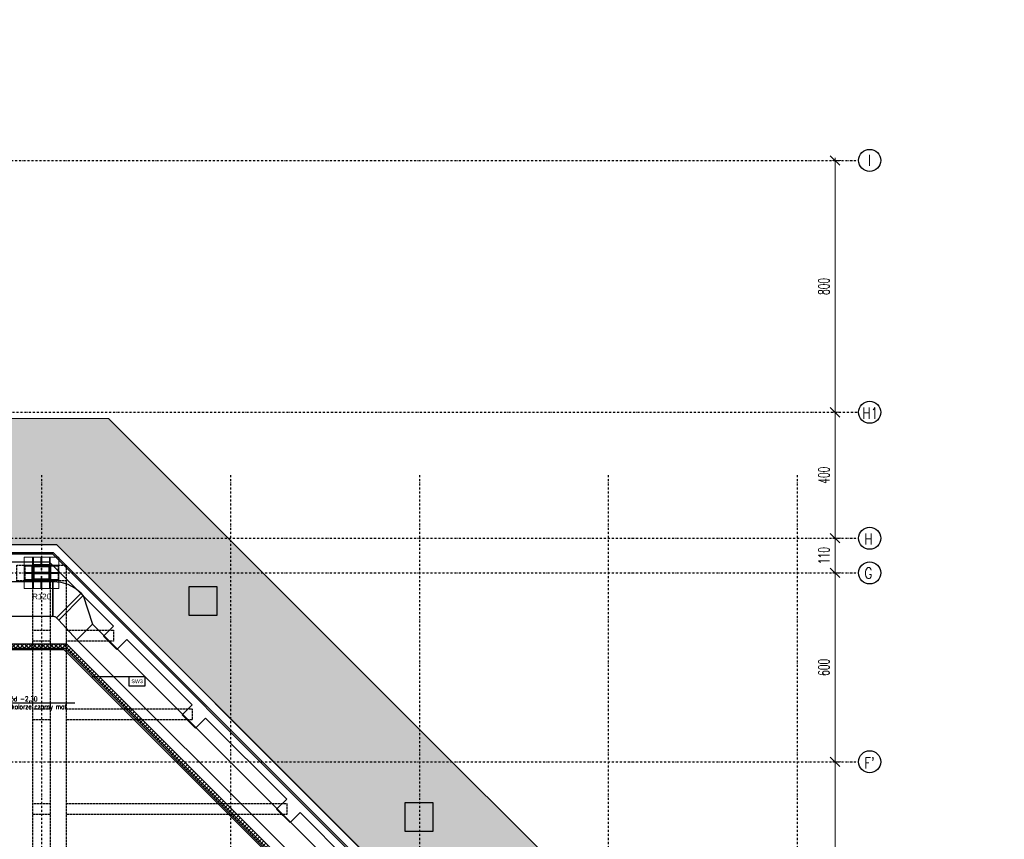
# Model space of a CAD drawing. Header units: centimetres. Extents: x -10729 to 144862, y -4437 to 43656.
# Tile 142 of 148: x 10991 to 14118, y 11354 to 13957. Entities that reach past the tile are written whole.
import ezdxf
from ezdxf.enums import TextEntityAlignment as Align

# ---------------------------------------------------------------- set-up
doc = ezdxf.new("R2010")
doc.units = ezdxf.units.CM
doc.header["$LTSCALE"] = 0.1
doc.header["$PDMODE"] = 35
doc.header["$PDSIZE"] = 0.1
for name, pattern in [('Kondygnacja  -0_5$0$HIDDEN', [9.525, 6.35, -3.175]), ('Kondygnacja  -0_5$0$HIDDEN2', [4.7625, 3.175, -1.5875]), ('Osie rzutów$0$DASHDOT2', [12.7, 6.35, -3.175, 0, -3.175])]:
    doc.linetypes.add(name, pattern=pattern)
doc.layers.get('0').update_dxf_attribs({"color": 8})
doc.layers.get('DEFPOINTS').update_dxf_attribs({"color": 8})
for name, color, linetype in [('bgde-nawiewEXP', 1, 'Continuous'), ('Kondygnacja  -0_5$0$ARCH_GK', 8, 'Continuous'), ('Kondygnacja  -0_5$0$ARCH_GRUNT', 8, 'Continuous'), ('Kondygnacja  -0_5$0$ARCH_INFO_ODPORNOŚĆ OGNIOWA', 8, 'Continuous'), ('Kondygnacja  -0_5$0$ARCH_INFO_OPISY', 8, 'Continuous'), ('Kondygnacja  -0_5$0$ARCH_INFO_OPISY_PRZEGRODY', 8, 'Continuous'), ('Kondygnacja  -0_5$0$ARCH_KONSTR_POWYŻEJ RZUTU', 8, 'Kondygnacja  -0_5$0$HIDDEN'), ('Kondygnacja  -0_5$0$ARCH_KONSTR_POWYŻEJ RZUTU_IST', 8, 'Kondygnacja  -0_5$0$HIDDEN2'), ('Kondygnacja  -0_5$0$ARCH_MUROWANE_IST', 8, 'Continuous'), ('Kondygnacja  -0_5$0$ARCH_STAL_IST', 8, 'Continuous'), ('Kondygnacja  -0_5$0$ARCH_SŁUPY', 8, 'Continuous'), ('Kondygnacja  -0_5$0$ARCH_ŚLUSARKA_DRZWI', 8, 'Continuous'), ('Kondygnacja  -0_5$0$ARCH_ŻELBET_IST', 8, 'Continuous'), ('Osie rzutów$0$ARCH_INFO_OSIE_IST', 8, 'Osie rzutów$0$DASHDOT2'), ('Osie rzutów$0$ARCH_INFO_OSIE_OPISY_IST', 8, 'Continuous')]:
    doc.layers.add(name, color=color, linetype=linetype)
doc.layers.add('Kondygnacja  -0_5$0$ARCH_WIDOK', color=8, linetype='Continuous', lineweight=13)
doc.layers.add('Osie rzutów$0$ARCH_INFO_WYMIARY', color=8, linetype='Continuous', lineweight=9)
doc.layers.add('Kondygnacja  -0_5$0$RYSUNKOWE_NIEDRUK', color=8, linetype='Continuous', lineweight=9, plot=False)
doc.styles.add('Kondygnacja  -0_5$0$Arial', font='ARIAL.TTF')
doc.styles.add('Kondygnacja  -0_5$0$ROMANS-50-CM', font='romans.shx', dxfattribs={"width": 0.8, "height": 10})
doc.styles.add('Kondygnacja  -0_5$0$Standard', font='txt')
doc.styles.add('Osie rzutów$0$ROMANS-250-CM', font='romans.shx', dxfattribs={"width": 0.8, "height": 50})
doc.styles.add('Osie rzutów$0$wymiary_cuprum', font='Romans.shx', dxfattribs={"width": 0.6})
doc.dimstyles.new('Kondygnacja  -0_5$0$ISO-25', dxfattribs={"dimtxt": 2.5, "dimasz": 2.5, "dimexe": 1.25, "dimexo": 0.625, "dimtad": 1, "dimtxsty": 'Kondygnacja  -0_5$0$Standard', "dimcen": 2.5, "dimadec": 0, "dimazin": 0, "dimtfac": 1, "dimtmove": 0, "dimatfit": 3, "dimfxl": 0, "dimarcsym": 0})
doc.dimstyles.new('Osie rzutów$0$ARCH_ CT', dxfattribs={"dimtxt": 20, "dimasz": 20, "dimexe": 12, "dimexo": 20, "dimgap": 5, "dimtad": 1, "dimdec": 1, "dimrnd": 0.5, "dimzin": 9, "dimdsep": 46, "dimtxsty": 'Osie rzutów$0$wymiary_cuprum', "dimblk": 'Osie rzutów$0$_Oblique', "dimcen": 8, "dimdle": 12, "dimclrd": 256, "dimclre": 256, "dimclrt": 55, "dimadec": 1, "dimazin": 0, "dimtfac": 1, "dimtdec": 1, "dimtmove": 1, "dimatfit": 2, "dimldrblk": 'Osie rzutów$0$_Dot', "dimfxl": 0, "dimtolj": 1, "dimtzin": 0, "dimlwd": -1, "dimlwe": -1, "dimarcsym": 0})
pattern_1 = [(45, (9862.6883, 8963.0142), (-0.6735192, 0.6735192), [])]

# ---------------------------------------------------------------- blocks, each defined once
blk = doc.blocks.new('Osie rzutów$0$_Oblique')
at = {"color": 0, "linetype": 'ByBlock', "lineweight": -2}
blk.add_line((-0.5, -0.5), (0.5, 0.5), dxfattribs=at)
blk = doc.blocks.new('*D535')
at = {"layer": 'DEFPOINTS', "color": 0}
for p in [(13613.9, 12200), (13580, 11600), (13613.9, 11600)]:
    blk.add_point(p, dxfattribs=at)
at = {"layer": 'Osie rzutów$0$ARCH_INFO_WYMIARY'}
for p, q in [((13598.9, 12200), (13572, 12200)), ((13580, 12208), (13580, 11592)), ((13598.9, 11600), (13572, 11600))]:
    blk.add_line(p, q, dxfattribs=at)
at = {"layer": 'Osie rzutów$0$ARCH_INFO_WYMIARY', "xscale": 30, "yscale": 30, "zscale": 30}
for p, rotation in [((13580, 12200), 90), ((13580, 11600), 270)]:
    blk.add_blockref('Osie rzutów$0$_Oblique', p, dxfattribs=dict(at, rotation=rotation))
at = {"layer": 'Osie rzutów$0$ARCH_INFO_WYMIARY', "color": 55, "insert": (13544.5, 11900), "char_height": 35, "attachment_point": 5, "rotation": 90, "style": 'Osie rzutów$0$wymiary_cuprum'}
blk.add_mtext('\\A1;600', dxfattribs=at)
blk = doc.blocks.new('Osie rzutów$0$_Dot')
at = {"color": 0, "linetype": 'ByBlock', "lineweight": -2}
blk.add_line((-0.5, 0), (-1, 0), dxfattribs=at)
at = {"color": 0, "linetype": 'ByBlock', "const_width": 0.5}
blk.add_lwpolyline([(-0.25, 0, 1), (0.25, 0, 1)], format="xyb", close=True, dxfattribs=at)
blk = doc.blocks.new('*D536')
at = {"layer": 'DEFPOINTS', "color": 0}
for p in [(13613.9, 12310), (13580, 12200), (13613.9, 12200)]:
    blk.add_point(p, dxfattribs=at)
at = {"layer": 'Osie rzutów$0$ARCH_INFO_WYMIARY'}
for p, q in [((13598.9, 12310), (13572, 12310)), ((13580, 12318), (13580, 12192)), ((13598.9, 12200), (13572, 12200))]:
    blk.add_line(p, q, dxfattribs=at)
at = {"layer": 'Osie rzutów$0$ARCH_INFO_WYMIARY', "xscale": 30, "yscale": 30, "zscale": 30}
for p, rotation in [((13580, 12310), 90), ((13580, 12200), 270)]:
    blk.add_blockref('Osie rzutów$0$_Oblique', p, dxfattribs=dict(at, rotation=rotation))
at = {"layer": 'Osie rzutów$0$ARCH_INFO_WYMIARY', "color": 55, "insert": (13544.5, 12255), "char_height": 35, "attachment_point": 5, "rotation": 90, "style": 'Osie rzutów$0$wymiary_cuprum'}
blk.add_mtext('\\A1;110', dxfattribs=at)
blk = doc.blocks.new('*D537')
at = {"layer": 'DEFPOINTS', "color": 0}
for p in [(13613.9, 12710), (13580, 12310), (13613.9, 12310)]:
    blk.add_point(p, dxfattribs=at)
at = {"layer": 'Osie rzutów$0$ARCH_INFO_WYMIARY'}
for p, q in [((13598.9, 12710), (13572, 12710)), ((13580, 12718), (13580, 12302)), ((13598.9, 12310), (13572, 12310))]:
    blk.add_line(p, q, dxfattribs=at)
at = {"layer": 'Osie rzutów$0$ARCH_INFO_WYMIARY', "xscale": 30, "yscale": 30, "zscale": 30}
for p, rotation in [((13580, 12710), 90), ((13580, 12310), 270)]:
    blk.add_blockref('Osie rzutów$0$_Oblique', p, dxfattribs=dict(at, rotation=rotation))
at = {"layer": 'Osie rzutów$0$ARCH_INFO_WYMIARY', "color": 55, "insert": (13544.5, 12510), "char_height": 35, "attachment_point": 5, "rotation": 90, "style": 'Osie rzutów$0$wymiary_cuprum'}
blk.add_mtext('\\A1;400', dxfattribs=at)
blk = doc.blocks.new('*D538')
at = {"layer": 'DEFPOINTS', "color": 0}
for p in [(13613.9, 11600), (13580, 11000), (13613.9, 11000)]:
    blk.add_point(p, dxfattribs=at)
at = {"layer": 'Osie rzutów$0$ARCH_INFO_WYMIARY'}
for p, q in [((13598.9, 11600), (13572, 11600)), ((13580, 11608), (13580, 10992)), ((13598.9, 11000), (13572, 11000))]:
    blk.add_line(p, q, dxfattribs=at)
at = {"layer": 'Osie rzutów$0$ARCH_INFO_WYMIARY', "xscale": 30, "yscale": 30, "zscale": 30}
for p, rotation in [((13580, 11600), 90), ((13580, 11000), 270)]:
    blk.add_blockref('Osie rzutów$0$_Oblique', p, dxfattribs=dict(at, rotation=rotation))
at = {"layer": 'Osie rzutów$0$ARCH_INFO_WYMIARY', "color": 55, "insert": (13544.5, 11300), "char_height": 35, "attachment_point": 5, "rotation": 90, "style": 'Osie rzutów$0$wymiary_cuprum'}
blk.add_mtext('\\A1;600', dxfattribs=at)
blk = doc.blocks.new('*D581')
at = {"layer": 'DEFPOINTS', "color": 0}
for p in [(13613.9, 13510), (13580, 12710), (13613.9, 12710)]:
    blk.add_point(p, dxfattribs=at)
at = {"layer": 'Osie rzutów$0$ARCH_INFO_WYMIARY'}
for p, q in [((13598.9, 13510), (13572, 13510)), ((13580, 13518), (13580, 12702)), ((13598.9, 12710), (13572, 12710))]:
    blk.add_line(p, q, dxfattribs=at)
at = {"layer": 'Osie rzutów$0$ARCH_INFO_WYMIARY', "xscale": 30, "yscale": 30, "zscale": 30}
for p, rotation in [((13580, 13510), 90), ((13580, 12710), 270)]:
    blk.add_blockref('Osie rzutów$0$_Oblique', p, dxfattribs=dict(at, rotation=rotation))
at = {"layer": 'Osie rzutów$0$ARCH_INFO_WYMIARY', "color": 55, "insert": (13544.5, 13110), "char_height": 35, "attachment_point": 5, "rotation": 90, "style": 'Osie rzutów$0$wymiary_cuprum'}
blk.add_mtext('\\A1;800', dxfattribs=at)
blk = doc.blocks.new('Kondygnacja  -0_5$0$_Dot')
at = {"color": 0, "linetype": 'ByBlock', "lineweight": -2}
blk.add_line((-0.5, 0), (-1, 0), dxfattribs=at)
at = {"color": 0, "linetype": 'ByBlock', "const_width": 0.5}
blk.add_lwpolyline([(-0.25, 0, 1), (0.25, 0, 1)], format="xyb", close=True, dxfattribs=at)
blk = doc.blocks.new('Kondygnacja  -0_5$0$konstrukcja istniejąca -0.5')
at = {"layer": 'Kondygnacja  -0_5$0$ARCH_KONSTR_POWYŻEJ RZUTU_IST', "ltscale": 10}
for points in [[(11138, 12175), (10982, 12175), (10982, 12225), (11138, 12225), (11138, 12175)], [(11032, 12175), (11032, 11025)], [(11088, 12175), (11088, 11025)], [(11138, 12175), (11138, 11025)], [(11032, 12017.9), (11088, 12017.9)], [(11138, 12017.9), (11288.5, 12017.9), (11288.5, 11982.9), (11138, 11982.9)], [(11088, 11982.9), (11032, 11982.9)], [(11032, 11767.9), (11088, 11767.9)], [(11138, 11767.9), (11538.8, 11767.9), (11538.8, 11732.9), (11138, 11732.9)], [(11088, 11732.9), (11032, 11732.9)], [(11032, 11467.9), (11088, 11467.9)], [(11138, 11467.9), (11838.7, 11467.9), (11838.7, 11432.9), (11138, 11432.9)], [(11088, 11432.9), (11032, 11432.9)]]:
    blk.add_lwpolyline(points, dxfattribs=at)
at = {"layer": 'Kondygnacja  -0_5$0$ARCH_KONSTR_POWYŻEJ RZUTU_IST', "ltscale": 10, "elevation": 0}
for points in [[(11007, 12225), (11007, 12175)], [(11113, 12225), (11113, 12175)]]:
    blk.add_lwpolyline(points, dxfattribs=at)
blk = doc.blocks.new('Osie rzutów')
at = {"layer": 'Osie rzutów$0$ARCH_INFO_OSIE_IST', "ltscale": 10}
for p, q in [((4436.04, 13510), (13655, 13510)), ((7947.38, 12710), (13655, 12710)), ((11060, 12510), (11060, 4623.26)), ((11660, 12510), (11660, 4623.26)), ((12260, 12510), (12260, 4623.26)), ((12860, 12510), (12860, 4623.26)), ((13460, 12510), (13460, 4623.26)), ((4436.04, 12310), (13655, 12310)), ((11060, 12170), (11060, 12230)), ((4436.04, 12200), (13655, 12200)), ((11090, 12200), (11030, 12200)), ((4436.04, 11600), (13655, 11600))]:
    blk.add_line(p, q, dxfattribs=at)
at = {"layer": 'Osie rzutów$0$ARCH_INFO_OSIE_OPISY_IST'}
for centre in [(13690, 13510), (13690, 12710), (13690, 12310), (13690, 12200), (13690, 11600)]:
    blk.add_circle(centre, 35, dxfattribs=at)
at = {"layer": 'Osie rzutów$0$ARCH_INFO_OSIE_OPISY_IST', "style": 'Osie rzutów$0$ROMANS-250-CM', "width": 0.8}
for s, p in [('I', (13689.01, 13510)), ('H1', (13692.17, 12707.26))]:
    blk.add_text(s, height=35, dxfattribs=at).set_placement(p, align=Align.MIDDLE_CENTER)
for s, p in [('H', (13672.8, 12290.17)), ('G', (13673.37, 12181.64)), ("F'", (13672.46, 11578.74))]:
    blk.add_text(s, height=35, dxfattribs=at).set_placement(p)
at = {"layer": 'Osie rzutów$0$ARCH_INFO_WYMIARY'}
for base, p1, p2, picture, middle in [((13580, 12710), (13613.93, 13510), (13613.93, 12710), '*D581', (13580, 13110)), ((13580, 12310), (13613.93, 12710), (13613.93, 12310), '*D537', (13580, 12510)), ((13580, 12200), (13613.93, 12310), (13613.93, 12200), '*D536', (13580, 12255))]:
    dim = blk.add_linear_dim(base=base, p1=p1, p2=p2, angle=270, dimstyle='Osie rzutów$0$ARCH_ CT', override={"dimtxt": 35, "dimasz": 30, "dimexe": 8, "dimexo": 15, "dimgap": 18, "dimdle": 8}, dxfattribs=at)
    dim.commit()
    dim.dimension.update_dxf_attribs({"geometry": picture, "text_midpoint": middle, "dimtype": 160})
for base, p1, p2, picture, middle in [((13580, 11600), (13613.93, 12200), (13613.93, 11600), '*D535', (13544.5, 11900)), ((13580, 11000), (13613.93, 11600), (13613.93, 11000), '*D538', (13544.5, 11300))]:
    dim = blk.add_linear_dim(base=base, p1=p1, p2=p2, angle=270, dimstyle='Osie rzutów$0$ARCH_ CT', override={"dimtxt": 35, "dimasz": 30, "dimexe": 8, "dimexo": 15, "dimgap": 18, "dimdle": 8}, dxfattribs=at)
    dim.commit()
    dim.dimension.update_dxf_attribs({"geometry": picture, "text_midpoint": middle})

msp = doc.modelspace()

# ---------------------------------------------------------------- hatches: boundary and pattern name
at = {"layer": 'Kondygnacja  -0_5$0$ARCH_GK', "linetype": 'Continuous', "lineweight": -3}
h = msp.add_hatch(dxfattribs=at)
h.set_pattern_fill('ANSI37', color=256, scale=3, style=0)
h.paths.add_polyline_path([(6220, 11975), (6220, 11961), (6471, 11961), (6478.5, 11964.417), (6478.5, 11975)], flags=0)
h.paths.add_polyline_path([(6478.5, 11975), (6478.5, 11964.417), (6486, 11961), (11133.785, 11961), (11139.584, 11975)], flags=0)
h = msp.add_hatch(dxfattribs=at)
h.set_pattern_fill('ANSI37', color=256, scale=3, angle=-360, style=0)
h.paths.add_polyline_path([(11139.584, 11975), (11133.785, 11961), (13343.24, 9751.545), (13353.139, 9761.445)], flags=0)
at = {"layer": 'Kondygnacja  -0_5$0$ARCH_GRUNT', "linetype": 'Continuous', "lineweight": 5}
h = msp.add_hatch(dxfattribs=at)
h.set_pattern_fill('EARTH', color=256, scale=15, angle=45, style=0)
h.paths.add_polyline_path([(1133.967, 11046.454), (2362.513, 12275), (4925, 12275), (4925, 14755), (7550.104, 14755), (8720.104, 13585), (9935, 13585), (9935, 12742), (10195, 12742), (10195, 12464.645), (10065.178, 12334.822), (10020.355, 12290), (11107.426, 12290), (13507.426, 9890), (14135, 9890), (14135, 8825), (14045, 8825), (14045, 8794.645), (13865.355, 8615), (13550, 8615), (13550, 8506), (14915, 8507.069), (14915, 8955.706), (14915, 9408.893), (14535, 9611.265), (14535, 10290), (13673.112, 10290), (11273.112, 12690), (10595, 12690), (10595, 13102), (10335, 13102), (10335, 13985), (8885.79, 13985), (7715.79, 15155), (4525, 15155), (4525, 12675), (2196.827, 12675), (851.124, 11329.297)])
at = {"layer": 'Kondygnacja  -0_5$0$ARCH_SŁUPY', "lineweight": 40}
h = msp.add_hatch(dxfattribs=at)
h.set_pattern_fill('ANSI31', color=256, scale=0.3, style=0)
h.set_pattern_definition(pattern_1)
h.paths.add_polyline_path([(11032, 12175), (11035, 12175), (11035, 12225), (11032, 12225)])
h = msp.add_hatch(dxfattribs=at)
h.set_pattern_fill('ANSI31', color=256, scale=0.3, style=0)
h.set_pattern_definition(pattern_1)
h.paths.add_polyline_path([(11085, 12221), (11085, 12224), (11035, 12224), (11035, 12221)])
h = msp.add_hatch(dxfattribs=at)
h.set_pattern_fill('ANSI31', color=256, scale=0.3, style=0)
h.set_pattern_definition(pattern_1)
h.paths.add_polyline_path([(11085, 12198.5), (11085, 12201.5), (11035, 12201.5), (11035, 12198.5)])
h = msp.add_hatch(dxfattribs=at)
h.set_pattern_fill('ANSI31', color=256, scale=0.3, style=0)
h.set_pattern_definition(pattern_1)
h.paths.add_polyline_path([(11085, 12175), (11088, 12175), (11088, 12225), (11085, 12225)])
h = msp.add_hatch(dxfattribs=at)
h.set_pattern_fill('ANSI31', color=256, scale=0.3, style=0)
h.set_pattern_definition(pattern_1)
h.paths.add_polyline_path([(11085, 12176), (11085, 12179), (11035, 12179), (11035, 12176)])

# ---------------------------------------------------------------- linework, layer by layer
at = {"layer": 'bgde-nawiewEXP', "linetype": 'Continuous'}
for points in [[(8250.953, 12062.025), (11096.532, 12062.025), (11096.532, 12172.025), (9703.061, 12172.025)], [(11114.942, 12050.257), (11192.724, 12128.039), (11221.998, 12037.105), (11172.5, 11987.608), (11172.5, 11987.608), (11172.474, 11987.582), (11862.314, 11297.742)], [(11114.942, 12050.257), (11172.5, 11987.608), (11172.5, 11987.608), (11221.972, 12037.079), (11981.447, 11277.604), (11981.447, 11277.604), (11931.949, 11228.107), (11925.953, 11234.102)]]:
    msp.add_lwpolyline(points, dxfattribs=at)
for points in [[(11096.532, 12062.025), (11100.983, 12061.833), (11102.859, 12061.264), (11104.588, 12060.34), (11107.871, 12057.328), (11185.652, 12135.111), (11165.701, 12151.801), (11144.954, 12162.891), (11122.443, 12169.719), (11096.532, 12172.025)], [(11107.871, 12057.328), (11114.942, 12050.257), (11192.724, 12128.039), (11185.653, 12135.11), (11107.871, 12057.329)]]:
    msp.add_lwpolyline(points, close=True, dxfattribs=at)
at = {"layer": 'Kondygnacja  -0_5$0$ARCH_GK', "linetype": 'Continuous', "lineweight": -3}
for p, q in [((6220, 11975), (11139.584, 11975)), ((6486, 11961), (11133.785, 11961)), ((11133.785, 11961), (13343.24, 9751.545)), ((13353.139, 9761.445), (11139.584, 11975))]:
    msp.add_line(p, q, dxfattribs=at)
at = {"layer": 'Kondygnacja  -0_5$0$ARCH_INFO_OPISY_PRZEGRODY'}
msp.add_lwpolyline([(11337.656, 11870.013), (11220.719, 11870.013)], dxfattribs=at)
msp.add_lwpolyline([(11337.656, 11841.213), (11389.656, 11841.213), (11389.656, 11870.013), (11337.656, 11870.013), (11337.656, 11841.213)], close=True, dxfattribs=at)
at = {"layer": 'Kondygnacja  -0_5$0$ARCH_MUROWANE_IST', "ltscale": 4}
for p, q in [((10020.355, 12290), (11107.426, 12290)), ((13507.426, 9890), (11107.426, 12290)), ((9995.355, 12265), (11097.071, 12265)), ((13497.071, 9865), (11097.071, 12265))]:
    msp.add_line(p, q, dxfattribs=at)
at = {"layer": 'Kondygnacja  -0_5$0$ARCH_STAL_IST'}
for points in [[(11528.383, 12065.881), (11618.383, 12065.881), (11618.383, 12155.881), (11528.383, 12155.881)], [(12214.28, 11379.984), (12304.28, 11379.984), (12304.28, 11469.984), (12214.28, 11469.984)]]:
    msp.add_lwpolyline(points, close=True, dxfattribs=at)
at = {"layer": 'Kondygnacja  -0_5$0$ARCH_SŁUPY', "lineweight": 40}
for p, q in [((11035, 12201.5), (11085, 12201.5)), ((11085, 12198.5), (11035, 12198.5))]:
    msp.add_line(p, q, dxfattribs=at)
for points in [[(11032, 12225), (11035, 12225), (11035, 12175), (11032, 12175)], [(11085, 12225), (11088, 12225), (11088, 12175), (11085, 12175)]]:
    msp.add_lwpolyline(points, close=True, dxfattribs=at)
for points in [[(11085, 12224), (11035, 12224)], [(11035, 12221), (11085, 12221)], [(11085, 12179), (11035, 12179)], [(11035, 12176), (11085, 12176)]]:
    msp.add_lwpolyline(points, dxfattribs=at)
at = {"layer": 'Kondygnacja  -0_5$0$ARCH_WIDOK'}
msp.add_line((11131.714, 11956), (13342.695, 9745.019), dxfattribs=at)
msp.add_lwpolyline([(11115, 12250), (11115, 12150), (11005, 12150), (11005, 12250)], close=True, dxfattribs=at)
for points in [[(11032, 12250), (11032, 12225)], [(11035, 12250), (11035, 12225)], [(11058.5, 12250), (11058.5, 12224)], [(11061.5, 12250), (11061.5, 12224)], [(11085, 12250), (11085, 12225)], [(11088, 12250), (11088, 12225)], [(11005, 12224), (11032, 12224)], [(11005, 12221), (11032, 12221)], [(11005, 12201.5), (11032, 12201.5)], [(11005, 12198.5), (11032, 12198.5)], [(11088, 12224), (11115, 12224)], [(11088, 12221), (11115, 12221)], [(11088, 12201.5), (11115, 12201.5)], [(11088, 12198.5), (11115, 12198.5)], [(11005, 12179), (11032, 12179)], [(11005, 12176), (11032, 12176)], [(11032, 12175), (11032, 12150)], [(11035, 12175), (11035, 12150)], [(11058.5, 12176), (11058.5, 12150)], [(11061.494, 12176), (11061.494, 12150)], [(11085, 12175), (11085, 12150)], [(11088, 12179), (11115, 12179)], [(11088, 12176), (11115, 12176)], [(11088, 12175), (11088, 12150)]]:
    msp.add_lwpolyline(points, dxfattribs=at)
at = {"layer": 'Kondygnacja  -0_5$0$ARCH_ŚLUSARKA_DRZWI'}
msp.add_lwpolyline([(11131.714, 11956), (10830, 11956), (10830, 11956), (10689.981, 11956), (10689.981, 11956), (6491, 11956), (6491, 11610)], dxfattribs=at)
at = {"layer": 'Kondygnacja  -0_5$0$ARCH_ŻELBET_IST', "ltscale": 4}
for p, q in [((9905, 12260), (11095, 12260)), ((13495, 9860), (11095, 12260)), ((10890, 12235), (11084.645, 12235)), ((11288.525, 12031.119), (11084.645, 12235)), ((11256.706, 11999.3), (11288.525, 12031.119)), ((11299.132, 11956.873), (11256.706, 11999.3)), ((11299.132, 11956.873), (11330.952, 11988.693)), ((11538.841, 11780.804), (11330.952, 11988.693)), ((11507.021, 11748.984), (11538.841, 11780.804)), ((11549.448, 11706.557), (11507.021, 11748.984)), ((11549.448, 11706.557), (11581.268, 11738.377)), ((11838.654, 11480.99), (11581.268, 11738.377)), ((11806.835, 11449.17), (11838.654, 11480.99)), ((11849.261, 11406.744), (11806.835, 11449.17)), ((11849.261, 11406.744), (11881.081, 11438.564)), ((12138.468, 11181.177), (11881.081, 11438.564))]:
    msp.add_line(p, q, dxfattribs=at)
at = {"layer": 'Kondygnacja  -0_5$0$RYSUNKOWE_NIEDRUK', "linetype": 'Continuous', "lineweight": 5}
for points in [[(7550.104, 14755), (8720.104, 13585), (9935, 13585), (9935, 12742), (10195, 12742), (10195, 12464.645), (10065.178, 12334.822), (10020.355, 12290), (11107.426, 12290), (13507.426, 9890), (14135, 9890)], [(14535, 10290), (13673.112, 10290), (11273.112, 12690), (10595, 12690), (10595, 13102), (10335, 13102), (10335, 13985)]]:
    msp.add_lwpolyline(points, dxfattribs=at)

# ---------------------------------------------------------------- block references
at = {"layer": 'Kondygnacja  -0_5$0$ARCH_KONSTR_POWYŻEJ RZUTU'}
msp.add_blockref('Kondygnacja  -0_5$0$konstrukcja istniejąca -0.5', (0, 0), dxfattribs=at)
at = {"layer": 'Osie rzutów$0$ARCH_INFO_OSIE_OPISY_IST'}
msp.add_blockref('Osie rzutów', (0, 0), dxfattribs=at)

# ---------------------------------------------------------------- texts
at = {"layer": 'Kondygnacja  -0_5$0$ARCH_INFO_ODPORNOŚĆ OGNIOWA', "insert": (11060.421, 12139.912), "char_height": 18, "width": 53.33252, "attachment_point": 5, "style": 'Kondygnacja  -0_5$0$Arial'}
msp.add_mtext('\\PR120', dxfattribs=at)
at = {"layer": 'Kondygnacja  -0_5$0$ARCH_INFO_OPISY', "insert": (10845.797, 11807.272), "char_height": 15, "width": 626.53268, "attachment_point": 1, "style": 'Kondygnacja  -0_5$0$ROMANS-50-CM'}
msp.add_mtext('Półka GK, spód -2,30\\Pmalowana w kolorze czarny mat', dxfattribs=at)
at = {"layer": 'Kondygnacja  -0_5$0$ARCH_INFO_OPISY_PRZEGRODY', "insert": (11363.656, 11855.613), "char_height": 12, "width": 52, "attachment_point": 5, "style": 'Kondygnacja  -0_5$0$Arial'}
msp.add_mtext('SW3', dxfattribs=at)

# ---------------------------------------------------------------- leaders
at = {"layer": 'Kondygnacja  -0_5$0$ARCH_INFO_OPISY'}
msp.add_leader([(10750.763, 12042.27), (10842.285, 11786.849), (11166.317, 11786.849)], dimstyle='Kondygnacja  -0_5$0$ISO-25', override={"dimscale": 5, "dimasz": 2, "dimtad": 0, "dimldrblk": 'Kondygnacja  -0_5$0$_Dot'}, dxfattribs=at)

doc.saveas('drawing.dxf')
